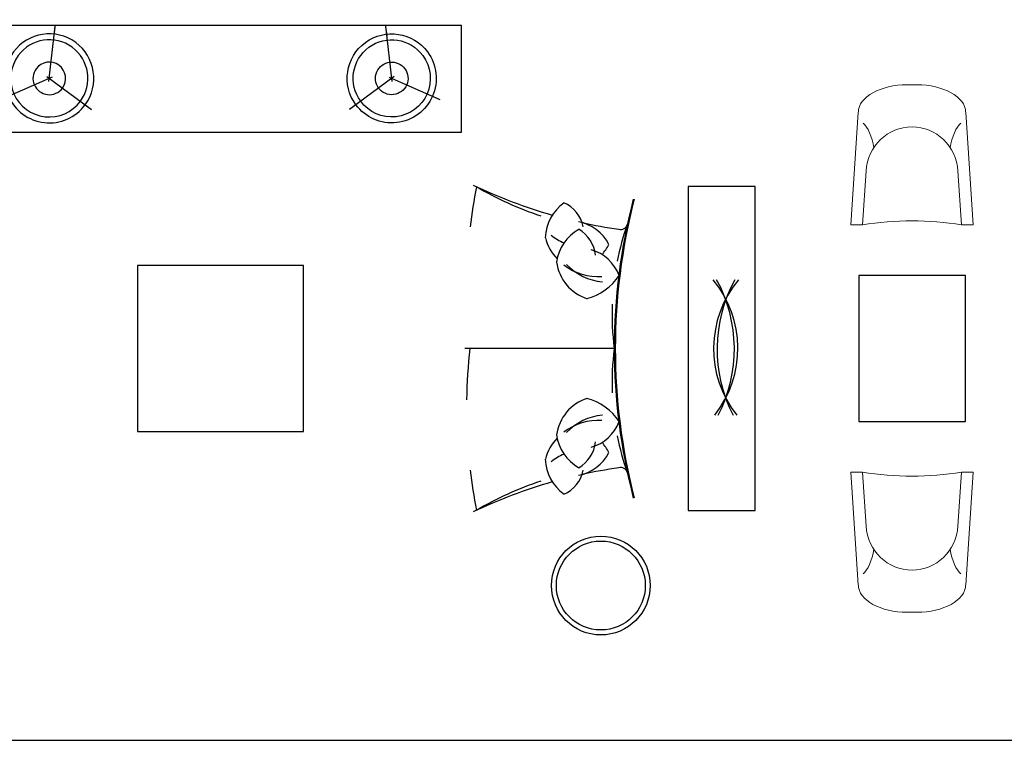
# Model space of a CAD drawing. Header units: millimetres. Extents: x -30782 to 40110, y 35885 to 73818.
# Tile 21 of 166: x -11101 to -6115, y 49873 to 53520. Entities that reach past the tile are written whole.
import ezdxf

# ---------------------------------------------------------------- set-up
doc = ezdxf.new("R2010")
doc.units = ezdxf.units.MM
doc.set_wipeout_variables(frame=1)
doc.layers.add('www.cad-blocks.net', color=7, linetype='Continuous')

# ---------------------------------------------------------------- blocks, each defined once
blk = doc.blocks.new('A$C5805318C')
at = {"lineweight": 0}
for p, q in [((7041, 2645), (7002.8, 2075.4)), ((7584.6, 2645), (7622.8, 2075.4)), ((7080.3, 2348.3), (7062, 2075.4)), ((7545.3, 2348.3), (7563.6, 2075.4)), ((7062, 2075.4), (7002.8, 2075.4)), ((7563.6, 2075.4), (7622.8, 2075.4)), ((7062, 823.9), (7002.8, 823.9)), ((7041, 254.3), (7002.8, 823.9)), ((7080.3, 551), (7062, 823.9)), ((7545.3, 551), (7563.6, 823.9)), ((7563.6, 823.9), (7622.8, 823.9)), ((7584.6, 254.3), (7622.8, 823.9))]:
    blk.add_line(p, q, dxfattribs=at)
for radius in [250, 225]:
    blk.add_circle((5737.2, 250), radius)
for points in [[(7312.8, 2783.6), (7177.7, 2791.6), (7056.6, 2736.1), (7042.3, 2659.6), (7041.3, 2654.1), (7040.9, 2648.6), (7041, 2643.1)], [(7312.8, 2783.6), (7447.9, 2791.6), (7569, 2736.1), (7583.3, 2659.6), (7584.3, 2654.1), (7584.7, 2648.6), (7584.6, 2643.1)], [(7312.8, 115.7), (7177.7, 107.6), (7056.6, 163.1), (7042.3, 239.7), (7041.3, 245.2), (7040.9, 250.6), (7041, 256.1)], [(7312.8, 115.7), (7447.9, 107.6), (7569, 163.1), (7583.3, 239.7), (7584.3, 245.2), (7584.7, 250.6), (7584.6, 256.1)]]:
    blk.add_open_spline(points, degree=3, knots=[0, 0, 0, 0, 1, 1, 1, 2, 2, 2, 2], dxfattribs=at)
for points in [[(7064.8, 2589.5), (7088.3, 2571.8), (7110.4, 2521.7), (7119.4, 2465.6)], [(7080.3, 2348.3), (7088.7, 2474), (7190.3, 2571.5), (7312.8, 2571.5)], [(7312.8, 2571.5), (7435.3, 2571.5), (7536.9, 2474), (7545.3, 2348.3)], [(7560.8, 2589.5), (7537.3, 2571.8), (7515.2, 2521.7), (7506.2, 2465.6)], [(7062, 2075.4), (7145, 2088.9), (7228.8, 2095.7), (7312.8, 2095.7)], [(7312.8, 2095.7), (7396.8, 2095.7), (7480.7, 2088.9), (7563.6, 2075.4)], [(7062, 823.9), (7145, 810.4), (7228.8, 803.6), (7312.8, 803.6)], [(7312.8, 803.6), (7396.8, 803.6), (7480.7, 810.4), (7563.6, 823.9)], [(7080.3, 551), (7088.7, 425.3), (7190.3, 327.7), (7312.8, 327.7)], [(7312.8, 327.7), (7435.3, 327.7), (7536.9, 425.3), (7545.3, 551)], [(7064.8, 309.7), (7088.3, 327.4), (7110.4, 377.6), (7119.4, 433.6)], [(7560.8, 309.7), (7537.3, 327.4), (7515.2, 377.6), (7506.2, 433.6)]]:
    blk.add_open_spline(points, degree=3, dxfattribs=at)
at = {"linetype": 'ByBlock'}
for points in [[(2561.4, 3113.9), (2561.4, 2513.9), (5061.4, 2513.9), (5061.4, 3113.9)], [(5048.1, 1449.6), (5048.4, 1519.1), (5050.8, 1653.7), (5056.1, 1805.1), (5063.6, 1943.7), (5074, 2088.2), (5082.7, 2187.7), (5091.5, 2276.1), (5095.6, 2313.9), (5949.1, 2200.1), (5949.1, 1449.6), (5949.1, 699.2), (5095.6, 585.4), (5091.5, 623.1), (5082.7, 711.6), (5074, 811), (5063.6, 955.5), (5056.1, 1094.2), (5050.8, 1245.5), (5048.4, 1380.1)], [(6149.1, 599.6), (6549.1, 599.6), (6549.1, 2299.6), (6149.1, 2299.6)], [(3361.4, 999.6), (4261.4, 999.6), (4261.4, 1899.6), (3361.4, 1899.6)], [(7013.3, 1049.6), (7613.3, 1049.6), (7613.3, 1849.6), (7013.3, 1849.6)]]:
    blk.add_wipeout(points, dxfattribs=at)
for p, q in [((2942.8, 2801.9), (2973.9, 3081.2)), ((2968.5, 3032.3), (2973.5, 3077.8)), ((4680, 2801.9), (4648.9, 3081.2)), ((4654.4, 3032.3), (4649.3, 3077.8)), ((2958.2, 2822.9), (2700.8, 2710.2)), ((2932.3, 2825.8), (3158.6, 2659.2)), ((4690.5, 2825.8), (4464.2, 2659.2)), ((4664.6, 2822.9), (4922, 2710.2)), ((4877, 2729.9), (4918.9, 2711.6)), ((3119.1, 2688.3), (3155.9, 2661.2)), ((4503.8, 2688.3), (4466.9, 2661.2))]:
    blk.add_line(p, q, dxfattribs=at)
blk.add_line((5805.5, 1449.6), (5048.1, 1449.6))
for points in [[(2591.4, 3083.9), (2591.4, 2543.9), (5031.4, 2543.9), (5031.4, 3083.9)], [(6179.1, 629.6), (6519.1, 629.6), (6519.1, 2269.6), (6179.1, 2269.6)], [(3391.4, 1029.6), (4231.4, 1029.6), (4231.4, 1869.6), (3391.4, 1869.6)], [(7043.3, 1079.6), (7583.3, 1079.6), (7583.3, 1819.6), (7043.3, 1819.6)]]:
    blk.add_lwpolyline(points, close=True, dxfattribs=at)
for centre, radius, start, end in [((7714.2, 1753.1), 2657.3, 168.8143, 173.2637), ((5982.4, 3764.6), 1733.1, 239.6759, 251.5243), ((8829, 1449.6), 3018.6, 165.5057, 194.4943), ((7146, 1626.6), 1352.2, 160.4757, 168.726), ((5658.9, 2244.8), 281.8, 232.0792, 247.4373), ((5723.4, 2095.4), 281.8, 232.0792, 273.9492), ((5769.5, 2068), 281.8, 223.1105, 264.9805), ((7146, 1626.6), 1352.2, 177.9881, 187.5198), ((7714.2, 1146.1), 2657.3, 173.4417, 179.0402), ((7146, 1272.7), 1352.2, 172.4802, 182.0119), ((5769.5, 831.3), 281.8, 95.0195, 136.8895), ((5723.4, 803.8), 281.8, 86.0508, 127.9208), ((7146, 1272.7), 1352.2, 191.274, 199.5243), ((5658.9, 654.5), 281.8, 112.5627, 127.9208), ((7714.2, 1146.1), 2657.3, 186.7363, 191.1857), ((5982.4, -865.3), 1733.1, 108.4757, 120.3241)]:
    blk.add_arc(centre, radius, start, end)
for centre, radius, start, end in [((6187.9, 4573.9), 2545.9, 244.4913, 254.1224), ((8829, 1449.6), 3023.6, 165.5057, 194.4943), ((5678.3, 2004.8), 222.3, 124.9903, 178.5349), ((5482.3, 2032.4), 169.1, 11.3252, 66.212), ((5733.7, 1858.2), 222.3, 118.9903, 172.5349), ((5584.6, 1877.8), 216.9, 27.0419, 79.4804), ((5541.7, 1906.1), 169.1, 5.3252, 60.212), ((6187.9, 4573.9), 2545.9, 257.6245, 261.866), ((5837.9, 2086.6), 34.6, 252.7229, 346.4672), ((5676, 2063.6), 226.2, 193.5785, 225.0331), ((5627.3, 1741.7), 216.9, 21.0419, 73.4804), ((5527.7, 2106.4), 281.8, 319.9208, 332.5316), ((5737.6, 1916.9), 226.2, 187.5785, 251.9977), ((5594.6, 1975), 281.8, 284.6616, 326.5316), ((5885.4, 1449.6), 545.6, 321.7197, 39.6872), ((6853.8, 1449.6), 545.6, 140.3128, 218.2803), ((5680.8, 1446.9), 732.4, 332.7542, 28.6527), ((7058.4, 1446.9), 732.4, 151.3473, 207.2458), ((5737.6, 982.3), 226.2, 108.0023, 172.4215), ((5594.6, 924.2), 281.8, 33.4684, 75.3384), ((5627.3, 1157.5), 216.9, 286.5196, 338.9581), ((5733.7, 1041), 222.3, 187.4651, 241.0097), ((5676, 835.7), 226.2, 134.9669, 166.4215), ((5541.7, 993.1), 169.1, 299.788, 354.6748), ((5527.7, 792.9), 281.8, 27.4684, 40.0792), ((5584.6, 1021.5), 216.9, 280.5196, 332.9581), ((5678.3, 894.5), 222.3, 181.4651, 235.0097), ((5482.3, 866.9), 169.1, 293.788, 348.6748), ((6187.9, -1674.6), 2545.9, 98.134, 102.3755), ((5837.9, 812.7), 34.6, 13.5328, 107.2771), ((6187.9, -1674.6), 2545.9, 105.8776, 115.5087)]:
    blk.add_arc(centre, radius, start, end, dxfattribs=at)
for major_axis, start_param, end_param in [((-159.4, 159.4), 3.292387, 6.433979), ((-138.1, 138.1), 3.292387, 6.433979), ((-159.4, 159.4), 0.150794, 3.292387), ((-138.1, 138.1), 0.150794, 3.292387), ((-58.4, 58.4), 3.292387, 6.433979), ((-58.4, 58.4), 0.150794, 3.292387)]:
    blk.add_ellipse((2944.4, 2816.9), major_axis=major_axis, ratio=1, start_param=start_param, end_param=end_param, dxfattribs=at)
at = {"linetype": 'ByBlock', "extrusion": (0, 0, -1)}
for major_axis, start_param, end_param in [((159.4, 159.4), 3.292387, 6.433979), ((138.1, 138.1), 3.292387, 6.433979), ((159.4, 159.4), 0.150794, 3.292387), ((138.1, 138.1), 0.150794, 3.292387), ((-58.4, 58.4), 4.863183, 8.004776), ((-58.4, 58.4), 1.72159, 4.863183)]:
    blk.add_ellipse((4678.4, 2816.9), major_axis=major_axis, ratio=1, start_param=start_param, end_param=end_param, dxfattribs=at)
blk = doc.blocks.new('format')
at = {"color": 155, "true_color": 0x546d8e}
blk.add_line((-27052.7, 49872.7), (40110.2, 49872.7), dxfattribs=at)

msp = doc.modelspace()

# ---------------------------------------------------------------- block references
msp.add_blockref('A$C5805318C', (-13895.1, 50406))

# ---------------------------------------------------------------- next in the draw order: block references
at = {"layer": 'www.cad-blocks.net'}
msp.add_blockref('format', (0, 0), dxfattribs=at)

doc.saveas('drawing.dxf')
